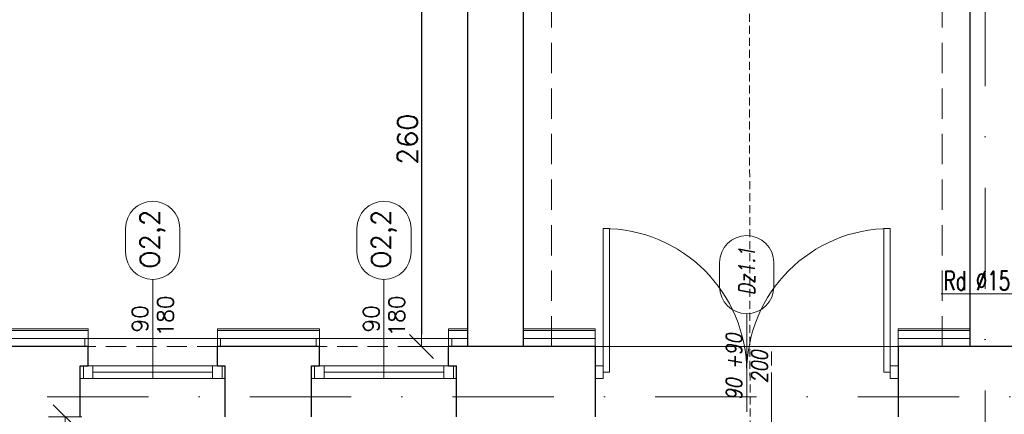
# Model space of a CAD drawing. Header units: millimetres. Extents: x 23192 to 177760, y -399809 to -79279.
# Tile 245 of 256: x 58332 to 58949, y -194352 to -194104. Entities that reach past the tile are written whole.
import ezdxf
from ezdxf.enums import TextEntityAlignment as Align

# ---------------------------------------------------------------- set-up
doc = ezdxf.new("R2010")
doc.units = ezdxf.units.MM
for name, pattern in [('CARKOVANA', [7.5, 5, -2.5]), ('CHAIN', [0.3543, 0.2362, -0.0295, 0.0591, -0.0295]), ('DASHDOT', [25.4, 12.7, -6.35, 0, -6.35]), ('HIDDEN', [9.525, 6.35, -3.175])]:
    doc.linetypes.add(name, pattern=pattern)
doc.layers.get('0').update_dxf_attribs({"lineweight": 0})
for name, color, linetype, lineweight in [('!! 0_ Istn-okna', 6, 'Continuous', 13), ('!! 0_ Istn-sciany', 3, 'Continuous', 30), ('!! 0_ Istn-widok', 1, 'Continuous', 15), ('!! 0_ Opis', 8, 'Continuous', 13), ('!! 0_Istn-cienka', 4, 'Continuous', 9), ('!! 0_Istn-drzwi', 1, 'Continuous', 13), ('!! 0_Opis_okna', 8, 'Continuous', 15), ('!! 0_Osie', 1, 'DASHDOT', 13), ('!! 1  WYDZIELENIE PPOŻ', 252, 'Continuous', 0), ('!! 1_ tynk zewn  - nowy', 21, 'Continuous', 20), ('!! 1_droga ewakuacyjna', 252, 'CHAIN', 0), ('!! 1_drzwi-linia', 213, 'Continuous', 5), ('!! 2_ remont Ocieplenie', 4, 'ZIGZAG', 5), ('!! 2_drzwi opis', 151, 'Continuous', 9), ('!! 2_Opis_drzwi - remont', 9, 'Continuous', 15), ('!! wymiary osi', 250, 'Continuous', 9), ('0-osie-liniA', 14, 'DASHDOT', 5)]:
    doc.layers.add(name, color=color, linetype=linetype, lineweight=lineweight)
doc.layers.add('!! 1_Wyburzenia', color=252, linetype='CARKOVANA', lineweight=13, true_color=0x696969)
doc.styles.add('50', font='ROMANS.shx', dxfattribs={"width": 0.8, "height": 10})
doc.styles.add('ARCHETYP', font='romans.shx', dxfattribs={"height": 15})
doc.styles.add('TXT', font='simplex.shx')
doc.linetypes.add('ZIGZAG', pattern='A,0.00254,-5.08,[131,ltypeshp.shx,S=5.08,R=0,X=-5.08,Y=0],-10.16,[131,ltypeshp.shx,S=5.08,R=180,X=5.08,Y=0],-5.08', length=20.32254)
doc.dimstyles.new('DIM50', dxfattribs={"dimscale": 5, "dimtxt": 2.5, "dimasz": 1.5, "dimexe": 0, "dimexo": 0, "dimgap": 0.5, "dimtad": 1, "dimdec": 4, "dimrnd": 0.5, "dimdsep": 46, "dimtxsty": 'TXT', "dimblk1": 'TICK1', "dimblk2": 'TICK1', "dimsah": 1, "dimcen": 0, "dimse1": 1, "dimse2": 1, "dimclrd": 1, "dimclre": 7, "dimclrt": 9, "dimadec": 0, "dimazin": 0, "dimtfac": 1, "dimtdec": 4, "dimtmove": 2, "dimatfit": 3, "dimldrblk": 'TICK1', "dimfxl": 1, "dimtolj": 1, "dimarcsym": 0})

# ---------------------------------------------------------------- blocks, each defined once
blk = doc.blocks.new('BLOK OSI')
at = {"layer": '0-osie-liniA', "ltscale": 5}
for points in [[(50117.21142, -193635.47368), (50117.21142, -195993.9543)], [(48639.33021, -194402.0883), (55424.2848, -194402.0883)]]:
    blk.add_lwpolyline(points, dxfattribs=at)
blk = doc.blocks.new('1_ok-opis')
blk.add_line((0, 111.61), (0, 50))
for points in [[(-17, 128.61), (-17, 143.61)], [(17, 128.61), (17, 143.61)]]:
    blk.add_lwpolyline(points)
for centre, start, end in [((0, 143.61), 0, 180), ((0, 128.61), 180, 0)]:
    blk.add_arc(centre, 17, start, end)
at = {"style": 'ARCHETYP'}
for tag, height, rotation, p in [('NR', 12, 90, (0, 136.9)), ('NR', 12, 270, (0, 136.9)), ('SZEROKOŚĆ', 10, 90, (-8, 78.29)), ('WYSOKOŚĆ', 10, 270, (-8, 78.29)), ('WYSOKOŚĆ', 10, 90, (8, 78.29)), ('SZEROKOŚĆ', 10, 270, (8, 78.29))]:
    blk.add_attdef(tag, text='', height=height, rotation=rotation, dxfattribs=at).set_placement(p, align=Align.MIDDLE)
blk = doc.blocks.new('TICK1')
at = {"color": 2}
blk.add_line((-1, -1), (1, 1), dxfattribs=at)
at = {"color": 0}
for p, q in [((0, -1.4), (0, 1.4)), ((0, 0), (-1, 0))]:
    blk.add_line(p, q, dxfattribs=at)
blk = doc.blocks.new('*D2644')
at = {"layer": '!! wymiary osi', "color": 1, "lineweight": -2, "transparency": 16777216}
blk.add_line((57702.07, -193736.14), (60461.07, -193736.14), dxfattribs=at)
at = {"layer": 'DEFPOINTS', "color": 0, "transparency": 16777216}
for p in [(60468.57, -193736.14), (57694.57, -194252.65), (60468.57, -194252.65)]:
    blk.add_point(p, dxfattribs=at)
at = {"layer": '!! wymiary osi', "color": 1, "lineweight": -2, "transparency": 16777216, "xscale": 7.5, "yscale": 7.5, "zscale": 7.5, "rotation": 180}
blk.add_blockref('TICK1', (57694.57, -193736.14), dxfattribs=at)
at = {"layer": '!! wymiary osi', "color": 1, "lineweight": -2, "transparency": 16777216, "xscale": 7.5, "yscale": 7.5, "zscale": 7.5}
blk.add_blockref('TICK1', (60468.57, -193736.14), dxfattribs=at)
at = {"layer": '!! wymiary osi', "color": 9, "transparency": 16777216, "insert": (59081.57, -193727.39), "char_height": 12.5, "attachment_point": 5, "style": 'TXT'}
blk.add_mtext('\\A1;2774', dxfattribs=at)
blk = doc.blocks.new('*D2648')
at = {"layer": '!! wymiary osi', "color": 1, "lineweight": -2, "transparency": 16777216}
blk.add_line((58583.59, -194056.63), (58583.59, -194301.63), dxfattribs=at)
at = {"layer": 'DEFPOINTS', "color": 0, "transparency": 16777216}
for p in [(58634.25, -194049.13), (58583.59, -194309.13), (58634.25, -194309.13)]:
    blk.add_point(p, dxfattribs=at)
at = {"layer": '!! wymiary osi', "color": 1, "lineweight": -2, "transparency": 16777216, "xscale": 7.5, "yscale": 7.5, "zscale": 7.5}
for p, rotation in [((58583.59, -194049.13), 90), ((58583.59, -194309.13), 270)]:
    blk.add_blockref('TICK1', p, dxfattribs=dict(at, rotation=rotation))
at = {"layer": '!! wymiary osi', "color": 9, "transparency": 16777216, "insert": (58574.84, -194179.13), "char_height": 12.5, "attachment_point": 5, "rotation": 90, "style": 'TXT'}
blk.add_mtext('\\A1;260', dxfattribs=at)
blk = doc.blocks.new('*D2650')
at = {"layer": '!! wymiary osi', "color": 1, "lineweight": -2, "transparency": 16777216}
blk.add_line((57757.07, -193766.76), (58474.07, -193766.76), dxfattribs=at)
at = {"layer": 'DEFPOINTS', "color": 0, "transparency": 16777216}
for p in [(58481.57, -193766.76), (57749.57, -194351.88), (58481.57, -194353.13)]:
    blk.add_point(p, dxfattribs=at)
at = {"layer": '!! wymiary osi', "color": 1, "lineweight": -2, "transparency": 16777216, "xscale": 7.5, "yscale": 7.5, "zscale": 7.5, "rotation": 180}
blk.add_blockref('TICK1', (57749.57, -193766.76), dxfattribs=at)
at = {"layer": '!! wymiary osi', "color": 1, "lineweight": -2, "transparency": 16777216, "xscale": 7.5, "yscale": 7.5, "zscale": 7.5}
blk.add_blockref('TICK1', (58481.57, -193766.76), dxfattribs=at)
at = {"layer": '!! wymiary osi', "color": 9, "transparency": 16777216, "insert": (58115.57, -193758.01), "char_height": 12.5, "attachment_point": 5, "style": 'TXT'}
blk.add_mtext('\\A1;732', dxfattribs=at)
blk = doc.blocks.new('*D2651')
at = {"layer": '!! wymiary osi', "color": 1, "lineweight": -2, "transparency": 16777216}
for p, q in [((58474.07, -193766.76), (58466.57, -193766.76)), ((58481.57, -193766.76), (58493.57, -193766.76)), ((58501.07, -193766.76), (58508.57, -193766.76))]:
    blk.add_line(p, q, dxfattribs=at)
at = {"layer": 'DEFPOINTS', "color": 0, "transparency": 16777216}
for p in [(58493.57, -193766.76), (58481.57, -194353.13), (58493.57, -194353.13)]:
    blk.add_point(p, dxfattribs=at)
at = {"layer": '!! wymiary osi', "color": 1, "lineweight": -2, "transparency": 16777216, "xscale": 7.5, "yscale": 7.5, "zscale": 7.5}
blk.add_blockref('TICK1', (58481.57, -193766.76), dxfattribs=at)
at = {"layer": '!! wymiary osi', "color": 1, "lineweight": -2, "transparency": 16777216, "xscale": 7.5, "yscale": 7.5, "zscale": 7.5, "rotation": 180}
blk.add_blockref('TICK1', (58493.57, -193766.76), dxfattribs=at)
at = {"layer": '!! wymiary osi', "color": 9, "transparency": 16777216, "insert": (58487.57, -193756.76), "char_height": 12.5, "attachment_point": 5, "style": 'TXT'}
blk.add_mtext('\\A1;12', dxfattribs=at)
blk = doc.blocks.new('*D2652')
at = {"layer": '!! wymiary osi', "color": 1, "lineweight": -2, "transparency": 16777216}
blk.add_line((58501.07, -193766.76), (58605.07, -193766.76), dxfattribs=at)
at = {"layer": 'DEFPOINTS', "color": 0, "transparency": 16777216}
for p in [(58612.57, -193766.76), (58612.57, -194049.13), (58493.57, -194353.13)]:
    blk.add_point(p, dxfattribs=at)
at = {"layer": '!! wymiary osi', "color": 1, "lineweight": -2, "transparency": 16777216, "xscale": 7.5, "yscale": 7.5, "zscale": 7.5, "rotation": 180}
blk.add_blockref('TICK1', (58493.57, -193766.76), dxfattribs=at)
at = {"layer": '!! wymiary osi', "color": 1, "lineweight": -2, "transparency": 16777216, "xscale": 7.5, "yscale": 7.5, "zscale": 7.5}
blk.add_blockref('TICK1', (58612.57, -193766.76), dxfattribs=at)
at = {"layer": '!! wymiary osi', "color": 9, "transparency": 16777216, "insert": (58553.07, -193758.01), "char_height": 12.5, "attachment_point": 5, "style": 'TXT'}
blk.add_mtext('\\A1;119', dxfattribs=at)
blk = doc.blocks.new('*D4006')
at = {"layer": '!! 1  WYDZIELENIE PPOŻ', "color": 1, "lineweight": -2, "transparency": 16777216}
blk.add_line((58360.12, -194360.63), (58360.12, -194385.63), dxfattribs=at)
at = {"layer": 'DEFPOINTS', "color": 0, "transparency": 16777216}
for p in [(58481.57, -194353.13), (58360.12, -194393.13), (58481.57, -194393.13)]:
    blk.add_point(p, dxfattribs=at)
at = {"layer": '!! 1  WYDZIELENIE PPOŻ', "color": 1, "lineweight": -2, "transparency": 16777216, "xscale": 7.5, "yscale": 7.5, "zscale": 7.5}
for p, rotation in [((58360.12, -194353.13), 90), ((58360.12, -194393.13), 270)]:
    blk.add_blockref('TICK1', p, dxfattribs=dict(at, rotation=rotation))
at = {"layer": '!! 1  WYDZIELENIE PPOŻ', "color": 9, "transparency": 16777216, "insert": (58351.37, -194373.13), "char_height": 12.5, "attachment_point": 5, "rotation": 90, "style": 'TXT'}
blk.add_mtext('\\A1;40', dxfattribs=at)
blk = doc.blocks.new('oznaczenie przekroi')
at = {"layer": '!! 1_Wyburzenia'}
blk.add_lwpolyline([(86031.8, -195890.51), (86028.17, -193635.96)], dxfattribs=at)

msp = doc.modelspace()

# ---------------------------------------------------------------- linework, layer by layer
at = {"layer": '!! 0_ Istn-okna'}
for points in [[(58369.56735, -194321.12813), (58460.56735, -194321.12813)], [(58514.56735, -194321.12813), (58605.56735, -194321.12813)], [(58377.56735, -194325.12813), (58452.56735, -194325.12813)], [(58522.56735, -194325.12813), (58597.56735, -194325.12813)], [(58369.56735, -194329.12813), (58460.56735, -194329.12813)], [(58514.56735, -194329.12813), (58605.56735, -194329.12813)]]:
    msp.add_lwpolyline(points, dxfattribs=at)
for points in [[(58371.56735, -194321.12813), (58377.56735, -194321.12813), (58377.56735, -194329.12813), (58371.56735, -194329.12813)], [(58452.56735, -194321.12813), (58458.56735, -194321.12813), (58458.56735, -194329.12813), (58452.56735, -194329.12813)], [(58516.56735, -194321.12813), (58522.56735, -194321.12813), (58522.56735, -194329.12813), (58516.56735, -194329.12813)], [(58597.56735, -194321.12813), (58603.56735, -194321.12813), (58603.56735, -194329.12813), (58597.56735, -194329.12813)]]:
    msp.add_lwpolyline(points, close=True, dxfattribs=at)
at = {"layer": '!! 0_ Istn-sciany'}
for p, q in [((58612.56735, -194309.12813), (58612.56735, -194049.12813)), ((58647.56735, -194309.12813), (58647.56735, -194049.12813)), ((58927.56735, -194309.12813), (58927.56735, -194049.12813)), ((58692.56735, -194309.12813), (58692.56735, -194353.12813)), ((58882.56735, -194309.12813), (58882.56735, -194353.12813))]:
    msp.add_line(p, q, dxfattribs=at)
for points in [[(58374.56735, -194309.12813), (58300.56735, -194309.12813)], [(58374.56735, -194321.12813), (58374.56735, -194309.12813)], [(58519.56735, -194309.12813), (58455.56735, -194309.12813)], [(58455.56735, -194321.12813), (58455.56735, -194309.12813)], [(58519.56735, -194321.12813), (58519.56735, -194309.12813)], [(58692.56735, -194309.12813), (58600.56735, -194309.12813)], [(58600.56735, -194321.12813), (58600.56735, -194309.12813)], [(58977.56735, -194309.12813), (58882.56735, -194309.12813)], [(58369.56735, -194321.12813), (58374.56735, -194321.12813)], [(58369.56735, -194353.12813), (58369.56735, -194321.12813)], [(58455.56735, -194321.12813), (58460.56735, -194321.12813)], [(58460.56735, -194353.12813), (58460.56735, -194321.12813)], [(58514.56735, -194321.12813), (58519.56735, -194321.12813)], [(58514.56735, -194353.12813), (58514.56735, -194321.12813)], [(58600.56735, -194321.12813), (58605.56735, -194321.12813)], [(58605.56735, -194353.12813), (58605.56735, -194321.12813)]]:
    msp.add_lwpolyline(points, dxfattribs=at)
at = {"layer": '!! 0_ Istn-widok', "linetype": 'HIDDEN', "ltscale": 3}
for p, q in [((58665.06735, -194309.12813), (58665.06735, -193779.12813)), ((58910.06735, -194309.12813), (58910.06735, -193779.12813))]:
    msp.add_line(p, q, dxfattribs=at)
at = {"layer": '!! 0_ Istn-widok'}
for points in [[(58457.56735, -194304.12813), (58372.56735, -194304.12813)], [(58372.56735, -194309.12813), (58372.56735, -194304.12813)], [(58457.56735, -194309.12813), (58457.56735, -194304.12813)], [(58602.56735, -194304.12813), (58517.56735, -194304.12813)], [(58517.56735, -194309.12813), (58517.56735, -194304.12813)], [(58602.56735, -194309.12813), (58602.56735, -194304.12813)], [(58692.56735, -194309.12813), (58882.56735, -194309.12813)]]:
    msp.add_lwpolyline(points, dxfattribs=at)
at = {"layer": '!! 0_ Opis'}
msp.add_lwpolyline([(58964.43015, -194275.99093), (58909.54482, -194275.99093)], dxfattribs=at)
at = {"layer": '!! 0_Istn-cienka', "linetype": 'HIDDEN', "ltscale": 2}
for points in [[(58455.56735, -194309.12813), (58374.56735, -194309.12813)], [(58600.56735, -194309.12813), (58519.56735, -194309.12813)]]:
    msp.add_lwpolyline(points, dxfattribs=at)
at = {"layer": '!! 0_Istn-drzwi'}
msp.add_lwpolyline([(58697.56735, -194321.12813), (58692.56735, -194321.12813), (58692.56735, -194329.12813), (58697.56735, -194329.12813)], close=True, dxfattribs=at)
at = {"layer": '!! 1_ tynk zewn  - nowy'}
for points in [[(58300.56735, -194298.12813), (58374.56735, -194298.12813)], [(58300.56735, -194299.12813), (58374.56735, -194299.12813)], [(58374.56735, -194309.12813), (58374.56735, -194298.12813)], [(58455.56735, -194298.12813), (58519.56735, -194298.12813)], [(58455.56735, -194309.12813), (58455.56735, -194298.12813)], [(58455.56735, -194299.12813), (58519.56735, -194299.12813)], [(58519.56735, -194309.12813), (58519.56735, -194298.12813)], [(58600.56735, -194298.12813), (58612.56735, -194298.12813)], [(58600.56735, -194309.12813), (58600.56735, -194298.12813)], [(58600.56735, -194299.12813), (58612.56735, -194299.12813)], [(58647.56735, -194298.12813), (58692.56735, -194298.12813)], [(58647.56735, -194299.12813), (58692.56735, -194299.12813)], [(58692.56735, -194309.12813), (58692.56735, -194298.12813)], [(58882.56735, -194298.12813), (58927.56735, -194298.12813)], [(58882.56735, -194309.12813), (58882.56735, -194298.12813)], [(58882.56735, -194299.12813), (58927.56735, -194299.12813)]]:
    msp.add_lwpolyline(points, dxfattribs=at)
at = {"layer": '!! 1_droga ewakuacyjna', "ltscale": 150}
msp.add_lwpolyline([(59464.55043, -194926.32251), (59464.55043, -194732.92749), (58803.00985, -194732.92749), (58803.00985, -194309.12813)], dxfattribs=at)
at = {"layer": '!! 1_drzwi-linia'}
for points in [[(58701.56735, -194235.12813), (58701.56735, -194325.12813), (58697.56735, -194325.12813), (58697.56735, -194235.12813)], [(58873.56735, -194235.12813), (58873.56735, -194325.12813), (58877.56735, -194325.12813), (58877.56735, -194235.12813)], [(58877.56735, -194321.12813), (58882.56735, -194321.12813), (58882.56735, -194329.12813), (58877.56735, -194329.12813)]]:
    msp.add_lwpolyline(points, close=True, dxfattribs=at)
for centre, start, end in [((58697.56735, -194325.12813), 0.00000004, 90.00000004), ((58877.56735, -194325.12813), 89.99999996, 179.99999996)]:
    msp.add_arc(centre, 90, start, end, dxfattribs=at)
at = {"layer": '!! 2_ remont Ocieplenie', "linetype": 'ZIGZAG', "ltscale": 0.75}
for points in [[(58300.56735, -194304.12813), (58374.56735, -194304.12813)], [(58455.56735, -194304.12813), (58519.56735, -194304.12813)], [(58600.56735, -194304.12813), (58612.56735, -194304.12813)], [(58647.56735, -194304.12813), (58692.56735, -194304.12813)], [(58882.56735, -194304.12813), (58927.56735, -194304.12813)]]:
    msp.add_lwpolyline(points, dxfattribs=at)
at = {"layer": '!! 2_Opis_drzwi - remont'}
msp.add_lwpolyline([(58787.56735, -194300.12813), (58787.56735, -194350.12813)], dxfattribs=at)

# ---------------------------------------------------------------- block references
at = {"layer": '!! 0_Opis_okna'}
ref = msp.add_blockref('1_ok-opis', (58415.06735, -194378.65429), dxfattribs=at)
ref.add_attrib('WYSOKOŚĆ', '180', dxfattribs={"layer": '0', "height": 10, "rotation": 90, "style": 'ARCHETYP'}).set_placement((58423.06735, -194289.93388), align=Align.MIDDLE)
ref.add_attrib('SZEROKOŚĆ', '90', dxfattribs={"layer": '0', "height": 10, "rotation": 90, "style": 'ARCHETYP'}).set_placement((58407.06735, -194291.70734), align=Align.MIDDLE)
ref.add_attrib('NR', 'O2,2', dxfattribs={"layer": '0', "height": 12, "rotation": 90, "style": 'ARCHETYP'}).set_placement((58415.06735, -194241.75285), align=Align.MIDDLE)
ref = msp.add_blockref('1_ok-opis', (58560.06735, -194378.65429), dxfattribs=at)
ref.add_attrib('WYSOKOŚĆ', '180', dxfattribs={"layer": '0', "height": 10, "rotation": 90, "style": 'ARCHETYP'}).set_placement((58568.06735, -194289.93388), align=Align.MIDDLE)
ref.add_attrib('SZEROKOŚĆ', '90', dxfattribs={"layer": '0', "height": 10, "rotation": 90, "style": 'ARCHETYP'}).set_placement((58552.06735, -194291.70734), align=Align.MIDDLE)
ref.add_attrib('NR', 'O2,2', dxfattribs={"layer": '0', "height": 12, "rotation": 90, "style": 'ARCHETYP'}).set_placement((58560.06735, -194241.75285), align=Align.MIDDLE)
at = {"layer": '!! 0_Osie'}
msp.add_blockref('BLOK OSI', (8819.85593, 61.46017), dxfattribs=at)
at = {"layer": '!! 1_Wyburzenia'}
msp.add_blockref('oznaczenie przekroi', (-27239.68678, 0), dxfattribs=at)
at = {"layer": '!! 2_drzwi opis'}
ref = msp.add_blockref('1_ok-opis', (58787.56735, -194400.12813), dxfattribs=dict(at, xscale=-1, rotation=359.9999963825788))
ref.add_attrib('WYSOKOŚĆ', '90 +90', dxfattribs={"layer": '0', "height": 10, "rotation": 89.99999638, "style": '50', "oblique": 10, "width": 0.8}).set_placement((58779.56735, -194321.83728), align=Align.MIDDLE)
ref.add_attrib('SZEROKOŚĆ', '200', dxfattribs={"layer": '0', "height": 10, "rotation": 89.99999638, "style": '50', "oblique": 10, "width": 0.8}).set_placement((58795.56735, -194321.83728), align=Align.MIDDLE)
ref.add_attrib('NR', 'Dz1.1', dxfattribs={"layer": '0', "height": 10, "rotation": 89.99999638, "style": '50', "oblique": 10, "width": 0.8}).set_placement((58787.56735, -194261.92099), align=Align.MIDDLE)

# ---------------------------------------------------------------- texts
at = {"layer": '!! 0_ Opis', "style": 'ARCHETYP', "width": 0.7}
msp.add_text('Rd %%C15', height=12, rotation=359.99999996, dxfattribs=at).set_placement((58911.02914, -194273.81754))

# ---------------------------------------------------------------- dimensions: what is measured, and where the dimension line sits
at = {"layer": '!! 1  WYDZIELENIE PPOŻ'}
dim = msp.add_linear_dim(base=(58360.1159, -194393.12813), p1=(58481.56735, -194353.12813), p2=(58481.56735, -194393.12813), angle=90, dimstyle='DIM50', dxfattribs=at)
dim.commit()
dim.dimension.update_dxf_attribs({"geometry": '*D4006', "text_midpoint": (58351.3659, -194373.12813)})
at = {"layer": '!! wymiary osi'}
for base, p1, p2, picture, middle in [((60468.56735, -193736.1422), (57694.56735, -194252.65409), (60468.56735, -194252.65409), '*D2644', (59081.56735, -193727.3922)), ((58481.56735, -193766.7596), (57749.56735, -194351.87813), (58481.56735, -194353.12813), '*D2650', (58115.56735, -193758.0096)), ((58493.56735, -193766.7596), (58481.56735, -194353.12813), (58493.56735, -194353.12813), '*D2651', (58487.56735, -193756.7596)), ((58612.56735, -193766.7596), (58493.56735, -194353.12813), (58612.56735, -194049.12813), '*D2652', (58553.06735, -193758.0096))]:
    dim = msp.add_linear_dim(base=base, p1=p1, p2=p2, dimstyle='DIM50', dxfattribs=at)
    dim.commit()
    dim.dimension.update_dxf_attribs({"geometry": picture, "text_midpoint": middle})
dim = msp.add_linear_dim(base=(58583.5946, -194309.12813), p1=(58634.24777, -194049.12813), p2=(58634.24777, -194309.12813), angle=90, dimstyle='DIM50', dxfattribs=at)
dim.commit()
dim.dimension.update_dxf_attribs({"geometry": '*D2648', "text_midpoint": (58574.8446, -194179.12813)})

doc.saveas('drawing.dxf')
